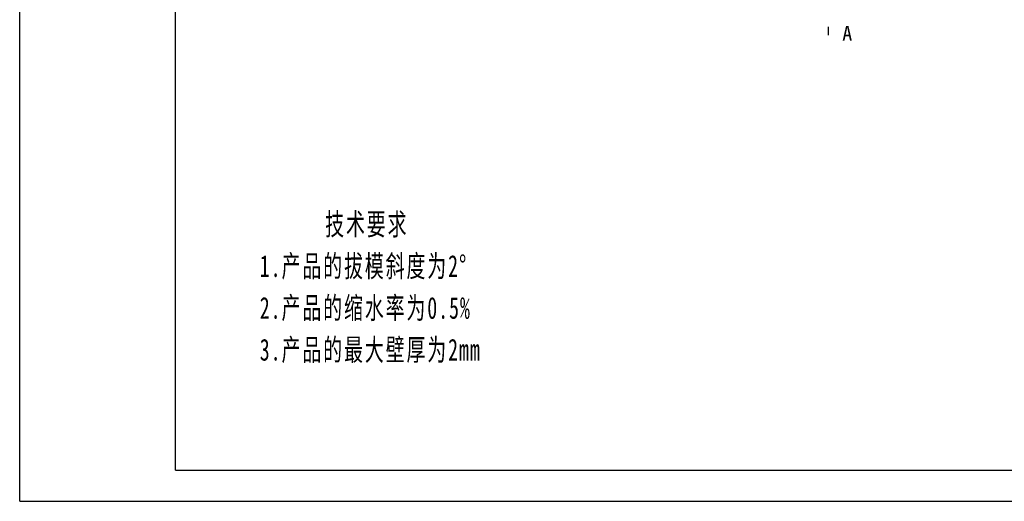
# Model space of a CAD drawing. Header units: millimetres. Extents: x 2231 to 2679, y -254 to 427.
# Tile 1 of 19: x 2234 to 2470, y -254 to -138. Entities that reach past the tile are written whole.
import ezdxf

# ---------------------------------------------------------------- set-up
doc = ezdxf.new("R2010")
doc.units = ezdxf.units.MM
doc.header["$LTSCALE"] = 1.8
doc.header["$MEASUREMENT"] = 0
doc.linetypes.add('点画线', pattern=[18, 12, -2, 2, -2])
doc.layers.add('1轮廓实线层', color=7, linetype='Continuous')
doc.layers.add('2细线层', color=4, linetype='Continuous')
doc.layers.add('符号 (ISO)', color=7, linetype='Continuous', lineweight=25)
doc.styles.add('标准', font='txt', dxfattribs={"width": 0.667})
doc.styles.add('标签文本 (ISO)', font='txt')

msp = doc.modelspace()

# ---------------------------------------------------------------- linework, layer by layer
msp.add_line((2428.094, -141.472), (2428.094, -139.449))
at = {"layer": '1轮廓实线层'}
for q in [(2271.096, 53.803), (2671.596, -246.197)]:
    msp.add_line((2271.096, -246.197), q, dxfattribs=at)
at = {"layer": '2细线层'}
for q in [(2233.596, 61.303), (2679.096, -253.697)]:
    msp.add_line((2233.596, -253.697), q, dxfattribs=at)

# ---------------------------------------------------------------- texts
at = {"linetype": '点画线', "insert": (2291.34, -184.357), "char_height": 5.25, "width": 61.58989, "attachment_point": 1, "line_spacing_factor": 1.15057, "style": '标准'}
msp.add_mtext('{\\T1.1;      技术要求\\P1.产品的拔模斜度为2%%D\\P2.产品的缩水率为0.5%\\P3.产品的最大壁厚为2mm}', dxfattribs=at)
at = {"layer": '符号 (ISO)', "insert": (2431.452, -142.782), "char_height": 3.5, "attachment_point": 7, "style": '标签文本 (ISO)'}
msp.add_mtext('A', dxfattribs=at)

doc.saveas('drawing.dxf')
